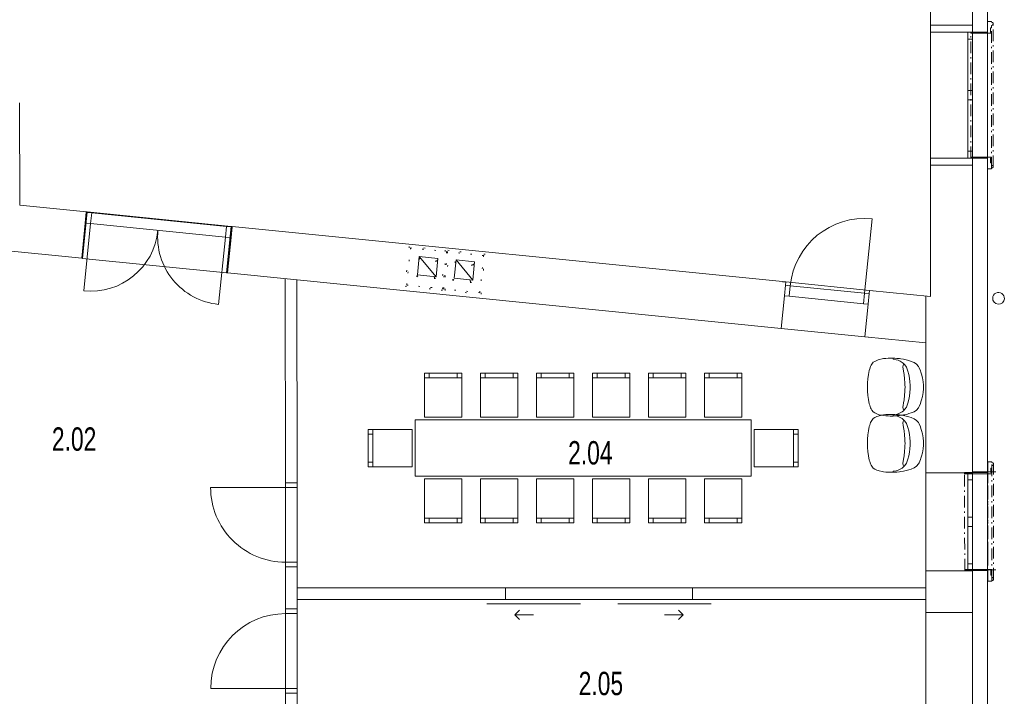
# Model space of a CAD drawing. Header units: millimetres. Extents: x 28262 to 240133, y -152087 to 56534.
# Tile 24 of 107: x 46452 to 56992, y -32306 to -25062. Entities that reach past the tile are written whole.
import ezdxf

# ---------------------------------------------------------------- set-up
doc = ezdxf.new("R2010")
doc.units = ezdxf.units.MM
doc.header["$MEASUREMENT"] = 0
for name, pattern in [('Tečkovaná L', [257.5, 15, -242.5]), ('Čerchovaná M', [225, 125, -42.5, 15, -42.5]), ('Čerchovaná S', [175, 75, -42.5, 15, -42.5])]:
    doc.linetypes.add(name, pattern=pattern)
doc.layers.get('0').update_dxf_attribs({"lineweight": 9})
for name, color, linetype, lineweight in [('--písmo', 7, 'Continuous', 25), ('Konstrukce - nosné', 7, 'Continuous', 9), ('Nové_3D prvky fasada nove', 7, 'Continuous', 9), ('Nové_3D prvky fasada stavajici', 7, 'Continuous', 13), ('Nové_Interiér - nábytek', 9, 'Continuous', 9), ('Nové_Konstrukce - nosné', 7, 'Continuous', 9), ('Nové_Otvory – Dveře', 7, 'Continuous', 9), ('Nové_Otvory – Okna', 7, 'Continuous', 9), ('Výplně – Řezové', 7, 'Continuous', 9)]:
    doc.layers.add(name, color=color, linetype=linetype, lineweight=lineweight)
doc.layers.add('NonPlottable_0', color=7, linetype='Continuous', lineweight=13, plot=False)
doc.styles.add('styl1', font='arial.ttf', dxfattribs={"width": 0.7, "height": 250})

msp = doc.modelspace()

# ---------------------------------------------------------------- linework, layer by layer
at = {"linetype": 'Continuous'}
msp.add_line((56653, -35722), (56653, -18100), dxfattribs=at)
at = {"layer": 'Konstrukce - nosné', "linetype": 'Continuous'}
for p, q in [((56203, -23610), (56203, -25121)), ((56653, -25121), (56653, -23610)), ((56503, -25121), (56203, -25121)), ((56553, -25121), (56503, -25121)), ((56653, -25121), (56553, -25121)), ((46454, -27048), (46452, -25953)), ((56503, -26621), (56203, -26621)), ((56203, -26621), (56203, -28025)), ((56553, -26621), (56503, -26621)), ((56653, -26621), (56553, -26621)), ((56653, -28025), (56653, -26621)), ((47166, -27119), (46454, -27048)), ((47154, -27239), (47165, -27124)), ((47165, -27124), (47166, -27119)), ((47116, -27617), (47154, -27239)), ((48716, -27395), (48727, -27281)), ((48727, -27281), (48728, -27276)), ((54655, -27870), (48728, -27276)), ((48678, -27774), (48716, -27395)), ((45893, -27494), (47116, -27617)), ((48678, -27774), (54605, -28368)), ((54655, -27870), (54618, -27867)), ((54640, -28019), (54651, -27905)), ((54651, -27905), (54655, -27870)), ((54605, -28368), (54640, -28019)), ((54605, -28368), (54640, -28019)), ((55535, -28109), (55547, -27995)), ((55547, -27995), (55550, -27960)), ((55550, -27960), (55587, -27964)), ((56203, -28025), (55550, -27960)), ((56153, -28025), (56153, -29912)), ((56653, -29912), (56653, -28025)), ((55500, -28458), (55535, -28109)), ((55500, -28458), (55535, -28109)), ((54605, -28368), (54568, -28364)), ((55500, -28458), (55537, -28461)), ((55500, -28458), (56153, -28523)), ((56603, -29912), (56153, -29912)), ((56653, -29912), (56603, -29912)), ((56603, -30962), (56153, -30962)), ((56153, -30962), (56153, -31409)), ((56653, -30962), (56603, -30962)), ((56653, -31409), (56653, -30962)), ((56453, -31409), (56153, -31409)), ((56503, -31409), (56453, -31409)), ((56653, -31409), (56503, -31409))]:
    msp.add_line(p, q, dxfattribs=at)
at = {"layer": 'Konstrukce - nosné', "linetype": 'Tečkovaná L'}
for p, q in [((50622, -27489), (50578, -27916)), ((50636, -27505), (50595, -27903)), ((50595, -27903), (50636, -27505)), ((51050, -27533), (50622, -27489)), ((51033, -27546), (50636, -27505)), ((50636, -27505), (51033, -27546)), ((51007, -27530), (50963, -27958)), ((51021, -27546), (50980, -27944)), ((50980, -27944), (51021, -27546)), ((50992, -27944), (51033, -27546)), ((51033, -27546), (50992, -27944)), ((51006, -27960), (51050, -27533)), ((51435, -27574), (51007, -27530)), ((51419, -27587), (51021, -27546)), ((51021, -27546), (51419, -27587)), ((51378, -27985), (51419, -27587)), ((51419, -27587), (51378, -27985)), ((51391, -28002), (51435, -27574)), ((50704, -27814), (50725, -27615)), ((50704, -27814), (50924, -27635)), ((50725, -27615), (50924, -27635)), ((50725, -27615), (50903, -27834)), ((50924, -27635), (50903, -27834)), ((51089, -27855), (51110, -27656)), ((51089, -27855), (51309, -27677)), ((51110, -27656), (51309, -27677)), ((51110, -27656), (51288, -27876)), ((51309, -27677), (51288, -27876)), ((50903, -27834), (50704, -27814)), ((50578, -27916), (51006, -27960)), ((50595, -27903), (50992, -27944)), ((50992, -27944), (50595, -27903)), ((51288, -27876), (51089, -27855)), ((50963, -27958), (51391, -28002)), ((50980, -27944), (51378, -27985)), ((51378, -27985), (50980, -27944))]:
    msp.add_line(p, q, dxfattribs=at)
at = {"layer": 'NonPlottable_0'}
for p, q in [((56653, -23540), (56653, -25196)), ((56813, -25196), (56813, -23540)), ((56856, -25081), (56813, -25081)), ((56813, -25081), (56813, -25196)), ((56856, -25088), (56856, -25081)), ((56845, -25196), (56845, -25148)), ((56845, -25148), (56856, -25148)), ((56867, -25091), (56856, -25088)), ((56856, -25123), (56867, -25120)), ((56856, -25148), (56856, -25123)), ((56873, -25100), (56867, -25091)), ((56867, -25120), (56873, -25111)), ((56873, -25111), (56873, -25100)), ((56813, -25196), (56635, -25196)), ((56635, -25196), (56635, -25208)), ((56635, -25208), (56854, -25208)), ((56653, -25196), (56713, -25196)), ((56713, -25196), (56813, -25196)), ((56854, -25196), (56845, -25196)), ((56854, -25208), (56854, -25196)), ((56854, -26533), (56635, -26533)), ((56635, -26533), (56635, -26546)), ((56635, -26546), (56813, -26546)), ((56713, -26546), (56653, -26546)), ((56653, -26546), (56653, -29904)), ((56813, -26546), (56713, -26546)), ((56813, -26546), (56813, -26660)), ((56813, -29904), (56813, -26546)), ((56845, -26594), (56845, -26546)), ((56845, -26546), (56854, -26546)), ((56854, -26546), (56854, -26533)), ((56813, -26660), (56856, -26660)), ((56856, -26594), (56845, -26594)), ((56856, -26619), (56856, -26594)), ((56867, -26622), (56856, -26619)), ((56856, -26653), (56867, -26650)), ((56856, -26660), (56856, -26653)), ((56873, -26631), (56867, -26622)), ((56867, -26650), (56873, -26641)), ((56873, -26641), (56873, -26631)), ((49295, -27835), (49296, -30020)), ((49421, -30020), (49420, -27848)), ((56859, -29796), (56816, -29796)), ((56816, -29796), (56816, -29910)), ((56859, -29803), (56859, -29796)), ((56870, -29806), (56859, -29803)), ((56876, -29815), (56870, -29806)), ((56870, -29834), (56876, -29825)), ((56876, -29825), (56876, -29815)), ((56816, -29910), (56567, -29910)), ((56567, -29910), (56567, -29923)), ((56567, -29923), (56857, -29923)), ((56653, -29904), (56813, -29904)), ((56848, -29910), (56848, -29862)), ((56848, -29862), (56859, -29862)), ((56857, -29910), (56848, -29910)), ((56857, -29923), (56857, -29910)), ((56859, -29837), (56870, -29834)), ((56859, -29862), (56859, -29837)), ((49296, -30020), (49421, -30020)), ((49296, -30920), (49296, -31371)), ((49421, -30920), (49296, -30920)), ((49421, -31371), (49421, -30920)), ((56858, -30948), (56568, -30948)), ((56568, -30948), (56568, -30960)), ((56568, -30960), (56817, -30960)), ((56813, -30954), (56653, -30954)), ((56653, -30954), (56653, -32844)), ((56813, -32844), (56813, -30954)), ((56817, -30960), (56817, -31075)), ((56849, -31008), (56849, -30960)), ((56849, -30960), (56858, -30960)), ((56858, -30960), (56858, -30948)), ((56817, -31075), (56860, -31075)), ((56860, -31008), (56849, -31008)), ((56860, -31033), (56860, -31008)), ((56870, -31036), (56860, -31033)), ((56860, -31068), (56870, -31065)), ((56860, -31075), (56860, -31068)), ((56877, -31045), (56870, -31036)), ((56870, -31065), (56877, -31056)), ((56877, -31056), (56877, -31045)), ((51654, -31145), (49421, -31145)), ((51654, -31270), (51654, -31145)), ((53654, -31145), (53654, -31270)), ((56153, -31145), (53654, -31145)), ((56153, -31270), (56153, -31145)), ((49421, -31270), (51654, -31270)), ((53654, -31270), (56153, -31270)), ((49296, -31371), (49421, -31371))]:
    msp.add_line(p, q, dxfattribs=at)
at = {"layer": 'Nové_3D prvky fasada nove', "linetype": 'Čerchovaná M'}
for p, q in [((56813, -26660), (56813, -25081)), ((56813, -25081), (56856, -25081)), ((56813, -25196), (56813, -25081)), ((56813, -25081), (56856, -25081)), ((56856, -26660), (56856, -25081)), ((56856, -25081), (56856, -25088)), ((56845, -25148), (56845, -25196)), ((56856, -25148), (56845, -25148)), ((56856, -25088), (56867, -25091)), ((56856, -25088), (56867, -25091)), ((56867, -25120), (56856, -25123)), ((56856, -25123), (56856, -25148)), ((56867, -25091), (56873, -25100)), ((56867, -25091), (56873, -25100)), ((56873, -25111), (56867, -25120)), ((56873, -26641), (56873, -25100)), ((56873, -25100), (56873, -25111)), ((56635, -26546), (56635, -25196)), ((56635, -25196), (56813, -25196)), ((56635, -25208), (56635, -25196)), ((56635, -25196), (56813, -25196)), ((56854, -25208), (56635, -25208)), ((56845, -25196), (56854, -25196)), ((56854, -25196), (56854, -25208)), ((56854, -26533), (56635, -26533)), ((56635, -26533), (56635, -26546)), ((56635, -26546), (56813, -26546)), ((56635, -26546), (56813, -26546)), ((56813, -26546), (56813, -26660)), ((56845, -26546), (56854, -26546)), ((56845, -26594), (56845, -26546)), ((56854, -26546), (56854, -26533)), ((56813, -26660), (56856, -26660)), ((56813, -26660), (56856, -26660)), ((56856, -26594), (56845, -26594)), ((56856, -26619), (56856, -26594)), ((56867, -26622), (56856, -26619)), ((56856, -26653), (56867, -26650)), ((56856, -26653), (56867, -26650)), ((56856, -26660), (56856, -26653)), ((56873, -26631), (56867, -26622)), ((56867, -26650), (56873, -26641)), ((56867, -26650), (56873, -26641)), ((56873, -26641), (56873, -26631)), ((56817, -31075), (56816, -29796)), ((56816, -29796), (56859, -29796)), ((56816, -29910), (56816, -29796)), ((56816, -29796), (56859, -29796)), ((56860, -31075), (56859, -29796)), ((56859, -29796), (56859, -29803)), ((56859, -29803), (56870, -29806)), ((56859, -29803), (56870, -29806)), ((56870, -29806), (56876, -29815)), ((56870, -29806), (56876, -29815)), ((56876, -29825), (56870, -29834)), ((56877, -31056), (56876, -29815)), ((56876, -29815), (56876, -29825)), ((56568, -30960), (56567, -29910)), ((56567, -29910), (56816, -29910)), ((56567, -29923), (56567, -29910)), ((56567, -29910), (56816, -29910)), ((56857, -29923), (56567, -29923)), ((56848, -29862), (56848, -29910)), ((56859, -29862), (56848, -29862)), ((56848, -29910), (56857, -29910)), ((56857, -29910), (56857, -29923)), ((56870, -29834), (56859, -29837)), ((56859, -29837), (56859, -29862)), ((56858, -30948), (56568, -30948)), ((56568, -30948), (56568, -30960)), ((56568, -30960), (56817, -30960)), ((56568, -30960), (56817, -30960)), ((56817, -30960), (56817, -31075)), ((56849, -30960), (56858, -30960)), ((56849, -31008), (56849, -30960)), ((56858, -30960), (56858, -30948)), ((56817, -31075), (56860, -31075)), ((56817, -31075), (56860, -31075)), ((56860, -31008), (56849, -31008)), ((56860, -31033), (56860, -31008)), ((56870, -31036), (56860, -31033)), ((56860, -31068), (56870, -31065)), ((56860, -31068), (56870, -31065)), ((56860, -31075), (56860, -31068)), ((56877, -31045), (56870, -31036)), ((56870, -31065), (56877, -31056)), ((56870, -31065), (56877, -31056)), ((56877, -31056), (56877, -31045))]:
    msp.add_line(p, q, dxfattribs=at)
at = {"layer": 'Nové_3D prvky fasada nove', "linetype": 'Continuous'}
for p, q in [((56813, -25081), (56813, -25196)), ((56856, -25081), (56813, -25081)), ((56856, -25081), (56856, -25088)), ((56845, -25148), (56845, -25196)), ((56856, -25148), (56845, -25148)), ((56856, -25088), (56867, -25091)), ((56867, -25120), (56856, -25123)), ((56856, -25123), (56856, -25148)), ((56867, -25091), (56873, -25100)), ((56873, -25111), (56867, -25120)), ((56873, -25100), (56873, -25111)), ((56813, -25196), (56635, -25196)), ((56635, -25196), (56635, -25208)), ((56854, -25208), (56635, -25208)), ((56854, -25196), (56845, -25196)), ((56854, -25196), (56854, -25208)), ((56854, -26533), (56635, -26533)), ((56635, -26533), (56635, -26546)), ((56813, -26546), (56635, -26546)), ((56813, -26546), (56813, -26660)), ((56845, -26546), (56845, -26594)), ((56854, -26546), (56845, -26546)), ((56854, -26533), (56854, -26546)), ((56856, -26660), (56813, -26660)), ((56856, -26594), (56845, -26594)), ((56856, -26594), (56856, -26619)), ((56856, -26619), (56867, -26622)), ((56867, -26650), (56856, -26653)), ((56856, -26653), (56856, -26660)), ((56867, -26622), (56873, -26631)), ((56873, -26641), (56867, -26650)), ((56873, -26631), (56873, -26641)), ((56816, -29796), (56816, -29910)), ((56859, -29796), (56816, -29796)), ((56859, -29796), (56859, -29803)), ((56859, -29803), (56870, -29806)), ((56870, -29806), (56876, -29815)), ((56876, -29825), (56870, -29834)), ((56876, -29815), (56876, -29825)), ((56816, -29910), (56567, -29910)), ((56567, -29910), (56567, -29923)), ((56857, -29923), (56567, -29923)), ((56848, -29862), (56848, -29910)), ((56859, -29862), (56848, -29862)), ((56857, -29910), (56848, -29910)), ((56857, -29910), (56857, -29923)), ((56870, -29834), (56859, -29837)), ((56859, -29837), (56859, -29862)), ((56858, -30948), (56568, -30948)), ((56568, -30948), (56568, -30960)), ((56817, -30960), (56568, -30960)), ((56817, -30960), (56817, -31075)), ((56849, -30960), (56849, -31008)), ((56858, -30960), (56849, -30960)), ((56858, -30948), (56858, -30960)), ((56860, -31075), (56817, -31075)), ((56860, -31008), (56849, -31008)), ((56860, -31008), (56860, -31033)), ((56860, -31033), (56870, -31036)), ((56870, -31065), (56860, -31068)), ((56860, -31068), (56860, -31075)), ((56870, -31036), (56877, -31045)), ((56877, -31056), (56870, -31065)), ((56877, -31045), (56877, -31056))]:
    msp.add_line(p, q, dxfattribs=at)
at = {"layer": 'Nové_3D prvky fasada nove', "linetype": 'Čerchovaná S'}
for p, q in [((56813, -26660), (56813, -25081)), ((56817, -31076), (56816, -29796))]:
    msp.add_line(p, q, dxfattribs=at)
at = {"layer": 'Nové_3D prvky fasada stavajici', "linetype": 'Continuous'}
for start, end in [(356.294, 176.294), (176.294, 356.294)]:
    msp.add_arc((56930, -28045), 62.5, start, end, dxfattribs=at)
at = {"layer": 'Nové_Interiér - nábytek', "linetype": 'Continuous'}
for p, q in [((51184, -28848), (50784, -28848)), ((50784, -28848), (50784, -29318)), ((50834, -28898), (50834, -28848)), ((51134, -28898), (51134, -28848)), ((51184, -29318), (51184, -28848)), ((51784, -28848), (51384, -28848)), ((51384, -28848), (51384, -29318)), ((51434, -28898), (51434, -28848)), ((51734, -28898), (51734, -28848)), ((51784, -29318), (51784, -28848)), ((52384, -28848), (51984, -28848)), ((51984, -28848), (51984, -29318)), ((52034, -28898), (52034, -28848)), ((52334, -28898), (52334, -28848)), ((52384, -29318), (52384, -28848)), ((52984, -28848), (52584, -28848)), ((52584, -28848), (52584, -29318)), ((52634, -28898), (52634, -28848)), ((52934, -28898), (52934, -28848)), ((52984, -29318), (52984, -28848)), ((53584, -28848), (53184, -28848)), ((53184, -28848), (53184, -29318)), ((53234, -28898), (53234, -28848)), ((53534, -28898), (53534, -28848)), ((53584, -29318), (53584, -28848)), ((54184, -28848), (53784, -28848)), ((53784, -28848), (53784, -29318)), ((53834, -28898), (53834, -28848)), ((54134, -28898), (54134, -28848)), ((54184, -29318), (54184, -28848)), ((50784, -28898), (51184, -28898)), ((51384, -28898), (51784, -28898)), ((51984, -28898), (52384, -28898)), ((52584, -28898), (52984, -28898)), ((53184, -28898), (53584, -28898)), ((53784, -28898), (54184, -28898)), ((54284, -29348), (50684, -29348)), ((50684, -29348), (50684, -29948)), ((50784, -29318), (51184, -29318)), ((51384, -29318), (51784, -29318)), ((51984, -29318), (52384, -29318)), ((52584, -29318), (52984, -29318)), ((53184, -29318), (53584, -29318)), ((53784, -29318), (54184, -29318)), ((54284, -29948), (54284, -29348)), ((50654, -29448), (50184, -29448)), ((50184, -29448), (50184, -29848)), ((50234, -29498), (50184, -29498)), ((50234, -29848), (50234, -29448)), ((50654, -29848), (50654, -29448)), ((54314, -29448), (54314, -29848)), ((54784, -29448), (54314, -29448)), ((54734, -29448), (54734, -29848)), ((54734, -29498), (54784, -29498)), ((54784, -29848), (54784, -29448)), ((50234, -29798), (50184, -29798)), ((54734, -29798), (54784, -29798)), ((50184, -29848), (50654, -29848)), ((54314, -29848), (54784, -29848)), ((50684, -29948), (54284, -29948)), ((50784, -29978), (51184, -29978)), ((50784, -30448), (50784, -29978)), ((51184, -29978), (51184, -30448)), ((51384, -29978), (51784, -29978)), ((51384, -30448), (51384, -29978)), ((51784, -29978), (51784, -30448)), ((51984, -29978), (52384, -29978)), ((51984, -30448), (51984, -29978)), ((52384, -29978), (52384, -30448)), ((52584, -29978), (52984, -29978)), ((52584, -30448), (52584, -29978)), ((52984, -29978), (52984, -30448)), ((53184, -29978), (53584, -29978)), ((53184, -30448), (53184, -29978)), ((53584, -29978), (53584, -30448)), ((53784, -29978), (54184, -29978)), ((53784, -30448), (53784, -29978)), ((54184, -29978), (54184, -30448)), ((50784, -30398), (51184, -30398)), ((51184, -30448), (50784, -30448)), ((50834, -30398), (50834, -30448)), ((51134, -30398), (51134, -30448)), ((51384, -30398), (51784, -30398)), ((51784, -30448), (51384, -30448)), ((51434, -30398), (51434, -30448)), ((51734, -30398), (51734, -30448)), ((51984, -30398), (52384, -30398)), ((52384, -30448), (51984, -30448)), ((52034, -30398), (52034, -30448)), ((52334, -30398), (52334, -30448)), ((52584, -30398), (52984, -30398)), ((52984, -30448), (52584, -30448)), ((52634, -30398), (52634, -30448)), ((52934, -30398), (52934, -30448)), ((53184, -30398), (53584, -30398)), ((53584, -30448), (53184, -30448)), ((53234, -30398), (53234, -30448)), ((53534, -30398), (53534, -30448)), ((53784, -30398), (54184, -30398)), ((54184, -30448), (53784, -30448)), ((53834, -30398), (53834, -30448)), ((54134, -30398), (54134, -30448))]:
    msp.add_line(p, q, dxfattribs=at)
at = {"layer": 'Nové_Konstrukce - nosné', "linetype": 'Continuous'}
for p, q in [((56653, -23540), (56653, -25196)), ((56813, -25196), (56813, -23540)), ((56203, -25121), (56203, -25196)), ((56653, -25196), (56653, -25121)), ((56653, -25196), (56203, -25196)), ((56203, -26546), (56203, -26621)), ((56203, -26546), (56653, -26546)), ((56653, -26621), (56653, -26546)), ((56653, -26546), (56653, -29904)), ((56813, -29904), (56813, -26546)), ((47173, -27120), (47124, -27618)), ((47173, -27120), (47166, -27119)), ((48666, -27772), (48716, -27275)), ((48728, -27276), (48716, -27275)), ((47116, -27617), (47124, -27618)), ((48666, -27772), (48678, -27774)), ((49295, -27835), (49296, -30020)), ((49421, -30020), (49420, -27848)), ((55566, -28762), (55561, -28774)), ((55573, -28751), (55566, -28762)), ((55589, -28730), (55573, -28751)), ((55605, -28721), (55589, -28730)), ((55628, -28710), (55605, -28721)), ((55642, -28704), (55628, -28710)), ((55654, -28700), (55642, -28704)), ((55686, -28693), (55654, -28700)), ((55700, -28691), (55686, -28693)), ((55724, -28689), (55700, -28691)), ((55750, -28687), (55724, -28689)), ((55770, -28686), (55750, -28687)), ((55804, -28686), (55770, -28686)), ((55820, -28687), (55804, -28686)), ((55804, -28698), (55804, -28686)), ((55804, -28698), (55836, -28703)), ((55843, -28689), (55820, -28687)), ((55836, -28703), (55857, -28709)), ((55869, -28691), (55843, -28689)), ((55857, -28709), (55878, -28719)), ((55885, -28693), (55869, -28691)), ((55878, -28719), (55898, -28731)), ((55914, -28698), (55885, -28693)), ((55898, -28731), (55914, -28743)), ((55907, -28780), (55910, -28763)), ((55910, -28763), (55918, -28747)), ((55928, -28701), (55914, -28698)), ((55914, -28743), (55918, -28747)), ((55918, -28747), (55929, -28759)), ((55956, -28708), (55928, -28701)), ((55929, -28759), (55944, -28782)), ((55971, -28712), (55956, -28708)), ((55995, -28720), (55971, -28712)), ((56027, -28733), (55995, -28720)), ((56053, -28751), (56027, -28733)), ((56073, -28774), (56053, -28751)), ((55538, -28861), (55531, -28906)), ((55547, -28817), (55538, -28861)), ((55551, -28802), (55547, -28817)), ((55561, -28774), (55551, -28802)), ((55907, -28781), (55907, -28780)), ((55908, -28800), (55907, -28781)), ((55912, -28825), (55908, -28800)), ((55919, -28861), (55912, -28825)), ((55925, -28906), (55919, -28861)), ((55944, -28782), (55959, -28825)), ((55959, -28825), (55969, -28862)), ((55969, -28862), (55976, -28900)), ((56079, -28788), (56073, -28774)), ((56094, -28821), (56079, -28788)), ((56100, -28837), (56094, -28821)), ((56107, -28859), (56100, -28837)), ((56116, -28895), (56107, -28859)), ((55528, -28951), (55526, -28996)), ((55531, -28906), (55528, -28951)), ((55928, -28951), (55925, -28906)), ((55929, -28971), (55928, -28951)), ((55930, -28996), (55929, -28971)), ((55976, -28900), (55981, -28938)), ((55981, -28938), (55984, -28976)), ((55984, -28976), (55984, -28996)), ((56123, -28938), (56116, -28895)), ((56126, -28976), (56123, -28938)), ((56126, -28996), (56126, -28976)), ((55526, -28996), (55528, -29040)), ((55528, -29040), (55531, -29085)), ((55531, -29085), (55538, -29130)), ((55919, -29131), (55925, -29086)), ((55925, -29086), (55928, -29041)), ((55928, -29041), (55929, -29020)), ((55929, -29020), (55930, -28996)), ((55981, -29054), (55976, -29092)), ((55984, -29015), (55981, -29054)), ((55984, -28996), (55984, -29015)), ((56116, -29096), (56123, -29053)), ((56123, -29053), (56126, -29015)), ((56126, -29015), (56126, -28996)), ((55538, -29130), (55547, -29175)), ((55547, -29175), (55551, -29190)), ((55551, -29190), (55561, -29217)), ((55907, -29210), (55908, -29192)), ((55908, -29192), (55912, -29166)), ((55912, -29166), (55919, -29131)), ((55959, -29167), (55944, -29210)), ((55969, -29130), (55959, -29167)), ((55976, -29092), (55969, -29130)), ((56079, -29204), (56094, -29170)), ((56094, -29170), (56100, -29154)), ((56100, -29154), (56107, -29132)), ((56107, -29132), (56116, -29096)), ((55561, -29217), (55566, -29229)), ((55566, -29229), (55573, -29241)), ((55573, -29241), (55589, -29261)), ((55589, -29261), (55605, -29271)), ((55605, -29271), (55628, -29282)), ((55628, -29282), (55642, -29288)), ((55642, -29288), (55654, -29291)), ((55654, -29291), (55686, -29298)), ((55686, -29295), (55654, -29302)), ((55700, -29293), (55686, -29295)), ((55686, -29298), (55700, -29300)), ((55724, -29290), (55700, -29293)), ((55700, -29300), (55724, -29303)), ((55750, -29289), (55724, -29290)), ((55770, -29288), (55750, -29289)), ((55804, -29288), (55770, -29288)), ((55820, -29289), (55804, -29288)), ((55804, -29300), (55804, -29288)), ((55804, -29294), (55836, -29289)), ((55804, -29294), (55804, -29306)), ((55804, -29300), (55836, -29305)), ((55843, -29291), (55820, -29289)), ((55836, -29289), (55857, -29282)), ((55869, -29293), (55843, -29291)), ((55857, -29282), (55878, -29273)), ((55885, -29295), (55869, -29293)), ((55869, -29301), (55885, -29298)), ((55878, -29273), (55898, -29260)), ((55885, -29298), (55914, -29294)), ((55914, -29300), (55885, -29295)), ((55898, -29260), (55914, -29249)), ((55907, -29211), (55907, -29210)), ((55910, -29229), (55907, -29211)), ((55918, -29245), (55910, -29229)), ((55914, -29249), (55918, -29245)), ((55914, -29294), (55928, -29291)), ((55928, -29303), (55914, -29300)), ((55929, -29232), (55918, -29245)), ((55928, -29291), (55956, -29284)), ((55944, -29210), (55929, -29232)), ((55956, -29284), (55971, -29279)), ((55971, -29279), (55995, -29272)), ((55995, -29272), (56027, -29259)), ((56027, -29259), (56053, -29241)), ((56053, -29241), (56073, -29217)), ((56073, -29217), (56079, -29204)), ((55551, -29404), (55547, -29419)), ((55561, -29376), (55551, -29404)), ((55566, -29364), (55561, -29376)), ((55573, -29353), (55566, -29364)), ((55589, -29332), (55573, -29353)), ((55605, -29323), (55589, -29332)), ((55628, -29311), (55605, -29323)), ((55642, -29306), (55628, -29311)), ((55654, -29302), (55642, -29306)), ((55724, -29303), (55750, -29305)), ((55750, -29305), (55770, -29306)), ((55770, -29306), (55804, -29306)), ((55804, -29306), (55820, -29305)), ((55820, -29305), (55843, -29303)), ((55836, -29305), (55857, -29311)), ((55843, -29303), (55869, -29301)), ((55857, -29311), (55878, -29321)), ((55878, -29321), (55898, -29333)), ((55898, -29333), (55914, -29345)), ((55907, -29382), (55910, -29365)), ((55907, -29383), (55907, -29382)), ((55908, -29402), (55907, -29383)), ((55912, -29427), (55908, -29402)), ((55910, -29365), (55918, -29349)), ((55914, -29345), (55918, -29349)), ((55918, -29349), (55929, -29361)), ((55956, -29309), (55928, -29303)), ((55929, -29361), (55944, -29384)), ((55944, -29384), (55959, -29427)), ((55971, -29314), (55956, -29309)), ((55995, -29322), (55971, -29314)), ((56027, -29334), (55995, -29322)), ((56053, -29353), (56027, -29334)), ((56073, -29376), (56053, -29353)), ((56079, -29390), (56073, -29376)), ((56094, -29423), (56079, -29390)), ((55531, -29508), (55528, -29553)), ((55538, -29463), (55531, -29508)), ((55547, -29419), (55538, -29463)), ((55919, -29463), (55912, -29427)), ((55925, -29508), (55919, -29463)), ((55928, -29553), (55925, -29508)), ((55959, -29427), (55969, -29464)), ((55969, -29464), (55976, -29502)), ((55976, -29502), (55981, -29540)), ((56100, -29439), (56094, -29423)), ((56107, -29461), (56100, -29439)), ((56116, -29497), (56107, -29461)), ((56123, -29540), (56116, -29497)), ((55528, -29553), (55526, -29598)), ((55526, -29598), (55528, -29642)), ((55929, -29573), (55928, -29553)), ((55930, -29598), (55929, -29573)), ((55929, -29622), (55930, -29598)), ((55981, -29540), (55984, -29578)), ((55984, -29578), (55984, -29598)), ((55984, -29598), (55984, -29617)), ((56126, -29578), (56123, -29540)), ((56126, -29598), (56126, -29578)), ((56126, -29617), (56126, -29598)), ((55528, -29642), (55531, -29687)), ((55531, -29687), (55538, -29732)), ((55919, -29732), (55925, -29687)), ((55925, -29687), (55928, -29643)), ((55928, -29643), (55929, -29622)), ((55976, -29694), (55969, -29732)), ((55981, -29656), (55976, -29694)), ((55984, -29617), (55981, -29656)), ((56107, -29734), (56116, -29698)), ((56116, -29698), (56123, -29655)), ((56123, -29655), (56126, -29617)), ((55538, -29732), (55547, -29777)), ((55547, -29777), (55551, -29792)), ((55551, -29792), (55561, -29819)), ((55561, -29819), (55566, -29831)), ((55907, -29812), (55908, -29794)), ((55907, -29813), (55907, -29812)), ((55910, -29830), (55907, -29813)), ((55908, -29794), (55912, -29768)), ((55912, -29768), (55919, -29732)), ((55944, -29812), (55929, -29834)), ((55959, -29769), (55944, -29812)), ((55969, -29732), (55959, -29769)), ((56053, -29843), (56073, -29819)), ((56073, -29819), (56079, -29805)), ((56079, -29805), (56094, -29772)), ((56094, -29772), (56100, -29756)), ((56100, -29756), (56107, -29734)), ((55566, -29831), (55573, -29843)), ((55573, -29843), (55589, -29863)), ((55589, -29863), (55605, -29873)), ((55605, -29873), (55628, -29884)), ((55628, -29884), (55642, -29890)), ((55642, -29890), (55654, -29893)), ((55654, -29893), (55686, -29900)), ((55686, -29900), (55700, -29902)), ((55700, -29902), (55724, -29905)), ((55724, -29905), (55750, -29907)), ((55750, -29907), (55770, -29908)), ((55770, -29908), (55804, -29908)), ((55804, -29896), (55836, -29891)), ((55804, -29896), (55804, -29908)), ((55804, -29908), (55820, -29907)), ((55820, -29907), (55843, -29905)), ((55836, -29891), (55857, -29884)), ((55843, -29905), (55869, -29903)), ((55857, -29884), (55878, -29875)), ((55869, -29903), (55885, -29900)), ((55878, -29875), (55898, -29862)), ((55885, -29900), (55914, -29896)), ((55898, -29862), (55914, -29851)), ((55918, -29847), (55910, -29830)), ((55914, -29851), (55918, -29847)), ((55914, -29896), (55928, -29893)), ((55929, -29834), (55918, -29847)), ((55928, -29893), (55956, -29886)), ((55956, -29886), (55971, -29881)), ((55971, -29881), (55995, -29874)), ((55995, -29874), (56027, -29861)), ((56027, -29861), (56053, -29843)), ((56903, -29904), (56653, -29904)), ((56903, -29904), (56813, -29904)), ((49296, -30020), (49296, -30008)), ((49296, -30020), (49421, -30020)), ((49421, -30020), (49421, -30008)), ((49296, -30920), (49296, -30932)), ((49296, -30920), (49421, -30920)), ((49296, -30920), (49296, -31371)), ((49421, -30920), (49421, -30932)), ((49421, -31145), (49421, -30920)), ((56903, -30954), (56653, -30954)), ((56653, -30954), (56653, -32844)), ((56903, -30954), (56813, -30954)), ((56813, -32844), (56813, -30954)), ((51654, -31145), (49421, -31145)), ((51654, -31145), (51654, -31270)), ((53654, -31145), (53654, -31270)), ((56153, -31145), (53654, -31145)), ((49421, -31270), (51654, -31270)), ((49421, -31371), (49421, -31270)), ((53654, -31270), (56153, -31270)), ((49296, -31371), (49296, -31359)), ((49421, -31371), (49296, -31371)), ((49421, -31371), (49421, -31359)), ((56153, -31409), (56153, -32459)), ((56653, -32459), (56653, -31409)), ((49297, -32271), (49297, -32283)), ((49422, -32271), (49297, -32271)), ((49297, -32271), (49297, -32482)), ((49422, -32271), (49422, -32283)), ((49422, -32482), (49422, -32271))]:
    msp.add_line(p, q, dxfattribs=at)
at = {"layer": 'Nové_Otvory – Dveře', "linetype": 'Continuous'}
for p, q in [((47173, -27125), (47162, -27240)), ((47162, -27240), (47173, -27125)), ((47162, -27240), (47173, -27125)), ((48716, -27275), (47173, -27120)), ((47173, -27125), (47173, -27120)), ((47223, -27130), (47173, -27125)), ((47211, -27245), (47223, -27130)), ((47223, -27130), (48666, -27275)), ((47124, -27618), (47162, -27240)), ((47211, -27245), (47139, -27966)), ((47162, -27240), (47211, -27245)), ((48654, -27389), (47211, -27245)), ((48666, -27275), (48654, -27389)), ((48715, -27280), (48666, -27275)), ((48704, -27394), (48715, -27280)), ((48704, -27394), (48715, -27280)), ((48704, -27394), (48715, -27280)), ((48715, -27280), (48716, -27275)), ((55497, -27990), (55577, -27194)), ((48654, -27389), (48582, -28111)), ((48654, -27389), (48704, -27394)), ((48666, -27772), (48704, -27394)), ((48666, -27772), (47124, -27618)), ((54655, -27870), (54618, -27867)), ((54655, -27870), (54618, -27867)), ((54651, -27905), (54640, -28019)), ((54640, -28019), (54651, -27905)), ((54640, -28019), (54651, -27905)), ((54651, -27905), (54655, -27870)), ((54651, -27905), (54655, -27870)), ((54701, -27910), (54651, -27905)), ((54655, -27870), (55550, -27960)), ((54690, -28024), (54701, -27910)), ((55497, -27990), (54701, -27910)), ((54605, -28368), (54640, -28019)), ((54605, -28368), (54640, -28019)), ((54605, -28368), (54640, -28019)), ((54640, -28019), (54690, -28024)), ((54690, -28024), (55486, -28104)), ((55497, -27990), (55486, -28104)), ((55547, -27995), (55497, -27990)), ((55535, -28109), (55547, -27995)), ((55535, -28109), (55547, -27995)), ((55535, -28109), (55547, -27995)), ((55547, -27995), (55550, -27960)), ((55547, -27995), (55550, -27960)), ((55550, -27960), (55587, -27964)), ((55550, -27960), (55587, -27964)), ((55486, -28104), (55535, -28109)), ((55500, -28458), (55535, -28109)), ((55500, -28458), (55535, -28109)), ((55500, -28458), (55535, -28109)), ((54605, -28368), (54568, -28364)), ((54605, -28368), (54568, -28364)), ((54605, -28368), (55500, -28458)), ((55500, -28458), (55537, -28461)), ((55500, -28458), (55537, -28461)), ((49296, -30020), (49296, -30008)), ((49296, -30020), (49296, -30008)), ((49296, -30920), (49296, -30020)), ((49296, -30020), (49296, -30070)), ((49421, -30020), (49296, -30020)), ((49296, -30020), (49421, -30020)), ((49296, -30020), (49421, -30020)), ((49421, -30020), (49421, -30008)), ((49421, -30020), (49421, -30008)), ((49421, -30920), (49421, -30020)), ((49421, -30070), (49421, -30020)), ((49296, -30070), (48496, -30071)), ((49296, -30070), (49421, -30070)), ((49421, -30870), (49296, -30870)), ((49296, -30870), (49296, -30920)), ((49421, -30920), (49421, -30870)), ((49296, -30920), (49421, -30920)), ((49296, -30920), (49421, -30920)), ((49296, -30920), (49421, -30920)), ((49296, -30920), (49296, -30932)), ((49296, -30920), (49296, -30932)), ((49421, -30920), (49421, -30932)), ((49421, -30920), (49421, -30932)), ((51654, -31145), (53654, -31145)), ((51654, -31145), (51654, -31270)), ((53654, -31145), (53654, -31270)), ((51654, -31270), (53654, -31270)), ((49296, -31371), (49296, -31359)), ((49296, -31371), (49296, -31359)), ((49296, -31371), (49297, -32271)), ((49296, -31421), (49296, -31371)), ((49296, -31371), (49421, -31371)), ((49421, -31371), (49296, -31371)), ((49421, -31371), (49296, -31371)), ((49421, -31371), (49421, -31359)), ((49421, -31371), (49421, -31359)), ((49421, -31371), (49422, -32271)), ((49421, -31371), (49421, -31421)), ((51454, -31315), (52454, -31315)), ((51754, -31435), (51804, -31385)), ((53854, -31315), (52854, -31315)), ((53554, -31435), (53504, -31385)), ((49421, -31421), (49296, -31421)), ((51954, -31435), (51754, -31435)), ((51754, -31435), (51804, -31485)), ((53354, -31435), (53554, -31435)), ((53554, -31435), (53504, -31485)), ((49297, -32221), (48497, -32221)), ((49297, -32271), (49297, -32221)), ((49297, -32221), (49422, -32221)), ((49422, -32221), (49422, -32271)), ((49422, -32271), (49297, -32271)), ((49422, -32271), (49297, -32271)), ((49422, -32271), (49297, -32271)), ((49297, -32271), (49297, -32283)), ((49297, -32271), (49297, -32283)), ((49422, -32271), (49422, -32283)), ((49422, -32271), (49422, -32283))]:
    msp.add_line(p, q, dxfattribs=at)
for centre, radius, start, end in [((55497, -27990), 800, 84.2755, 174.2755), ((47211, -27245), 725, 264.2755, 354.2755), ((48654, -27389), 725, 174.2755, 264.2755), ((49296, -30070), 800, 180.0298, 270.0298), ((49297, -32221), 800, 90.0298, 180.0298)]:
    msp.add_arc(centre, radius, start, end, dxfattribs=at)
at = {"layer": 'Nové_Otvory – Okna', "linetype": 'Continuous'}
for p, q in [((56203, -25196), (56203, -26546)), ((56603, -25196), (56203, -25196)), ((56603, -25196), (56603, -25271)), ((56653, -25196), (56603, -25196)), ((56653, -25196), (56603, -25196)), ((56603, -25271), (56653, -25271)), ((56603, -25271), (56603, -25821)), ((56653, -25196), (56653, -26546)), ((56653, -25271), (56653, -25196)), ((56713, -25196), (56653, -25196)), ((56653, -26546), (56653, -25196)), ((56663, -25196), (56653, -25196)), ((56653, -25196), (56653, -26546)), ((56653, -25821), (56653, -25271)), ((56663, -25196), (56813, -25196)), ((56713, -25196), (56813, -25196)), ((56813, -26546), (56813, -25196)), ((56813, -25196), (56813, -26546)), ((56653, -25821), (56603, -25821)), ((56603, -25821), (56603, -25871)), ((56653, -25871), (56653, -25821)), ((56603, -25871), (56603, -25921)), ((56603, -25921), (56653, -25921)), ((56603, -25921), (56603, -26471)), ((56653, -25921), (56653, -25871)), ((56653, -26471), (56653, -25921)), ((56603, -26546), (56203, -26546)), ((56653, -26471), (56603, -26471)), ((56603, -26471), (56603, -26546)), ((56653, -26546), (56603, -26546)), ((56653, -26546), (56603, -26546)), ((56653, -26546), (56653, -26471)), ((56713, -26546), (56653, -26546)), ((56663, -26546), (56653, -26546)), ((56663, -26546), (56813, -26546)), ((56713, -26546), (56813, -26546)), ((56153, -30962), (56153, -29912)), ((56603, -29912), (56153, -29912)), ((56603, -29987), (56603, -29912)), ((56653, -29912), (56603, -29912)), ((56653, -29912), (56603, -29912)), ((56903, -29904), (56653, -29904)), ((56653, -29904), (56653, -30954)), ((56653, -30962), (56653, -29912)), ((56653, -29912), (56653, -29987)), ((56903, -29904), (56813, -29904)), ((56813, -29904), (56813, -30954)), ((56653, -29987), (56603, -29987)), ((56603, -30387), (56603, -29987)), ((56653, -29987), (56653, -30387)), ((56603, -30437), (56603, -30387)), ((56603, -30387), (56653, -30387)), ((56603, -30487), (56603, -30437)), ((56653, -30387), (56653, -30437)), ((56653, -30437), (56653, -30487)), ((56653, -30487), (56603, -30487)), ((56603, -30887), (56603, -30487)), ((56653, -30487), (56653, -30887)), ((56603, -30962), (56153, -30962)), ((56603, -30962), (56603, -30887)), ((56603, -30887), (56653, -30887)), ((56653, -30962), (56603, -30962)), ((56653, -30962), (56603, -30962)), ((56653, -30887), (56653, -30962)), ((56903, -30954), (56653, -30954)), ((56903, -30954), (56813, -30954))]:
    msp.add_line(p, q, dxfattribs=at)
at = {"layer": 'Výplně – Řezové', "linetype": 'Continuous'}
for p, q in [((50710, -27795), (50730, -27597)), ((50730, -27597), (50909, -27817)), ((50927, -27618), (50730, -27597)), ((50730, -27597), (50909, -27817)), ((50909, -27817), (50927, -27618)), ((51103, -27830), (51123, -27633)), ((51123, -27633), (51302, -27852)), ((51320, -27653), (51123, -27633)), ((51123, -27633), (51302, -27852)), ((51302, -27852), (51320, -27653)), ((50909, -27817), (50710, -27795)), ((51302, -27852), (51103, -27830))]:
    msp.add_line(p, q, dxfattribs=at)

# ---------------------------------------------------------------- texts
at = {"layer": '--písmo', "style": 'styl1', "width": 0.7}
for s, p in [('2.02', (46797, -29677)), ('2.04', (52323, -29824)), ('2.05', (52436, -32294))]:
    msp.add_text(s, height=250, dxfattribs=at).set_placement(p)

doc.saveas('drawing.dxf')
